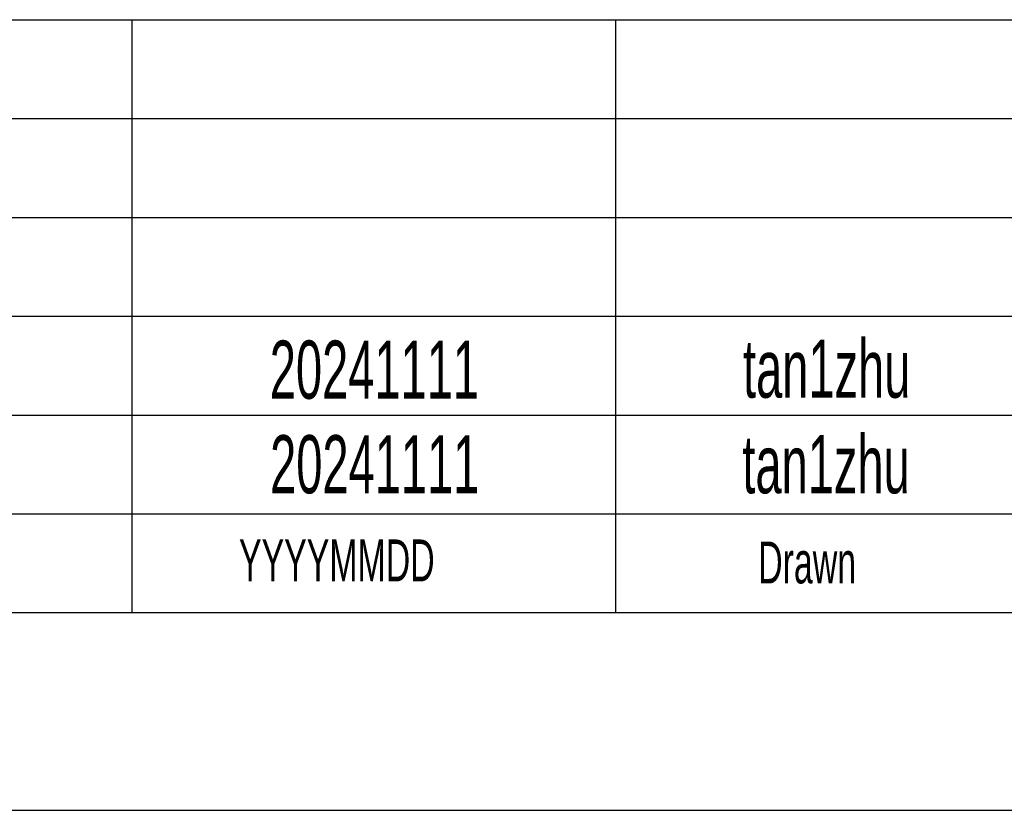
# Model space of a CAD drawing. Header units: millimetres. Extents: x 0 to 594, y 0 to 420.
# Tile 25 of 61: x 423 to 466, y 36 to 70. Entities that reach past the tile are written whole.
import ezdxf

# ---------------------------------------------------------------- set-up
doc = ezdxf.new("R2010")
doc.units = ezdxf.units.MM
doc.layers.add('FORMAT', color=7, linetype='Continuous')
doc.styles.add('SLDTEXTSTYLE1', font='TXT', dxfattribs={"width": 0.605})

msp = doc.modelspace()

# ---------------------------------------------------------------- linework, layer by layer
at = {"layer": 'FORMAT'}
for p, q in [((399.4, 69.5), (584, 69.5)), ((399.4, 69.5), (584, 69.5)), ((399.4, 69.5), (584, 69.5)), ((428, 69.5), (428, 44)), ((448.8, 69.5), (448.8, 44)), ((399.4, 65.25), (584, 65.25)), ((399.4, 65.25), (584, 65.25)), ((399.4, 61), (584, 61)), ((399.4, 56.75), (584, 56.75)), ((399.4, 52.5), (584, 52.5)), ((399.4, 48.25), (584, 48.25)), ((399.4, 44), (584, 44)), ((399.4, 35.5), (584, 35.5))]:
    msp.add_line(p, q, dxfattribs=at)

# ---------------------------------------------------------------- texts
at = {"layer": 'FORMAT', "style": 'SLDTEXTSTYLE1'}
for s, insert, char_height, attachment_point in [('tan1zhu', (457.884, 55.743), 2.5, 2), ('20241111', (438.437, 55.7), 2.5, 2), ('20241111', (438.451, 51.632), 2.5, 2), ('tan1zhu', (457.856, 51.633), 2.5, 2), ('YYYYMMDD', (432.613, 47.148), 1.8, 1), ('Drawn', (454.94, 47.059), 1.8, 1)]:
    msp.add_mtext(s, dxfattribs=dict(at, insert=insert, char_height=char_height, attachment_point=attachment_point))

doc.saveas('drawing.dxf')
